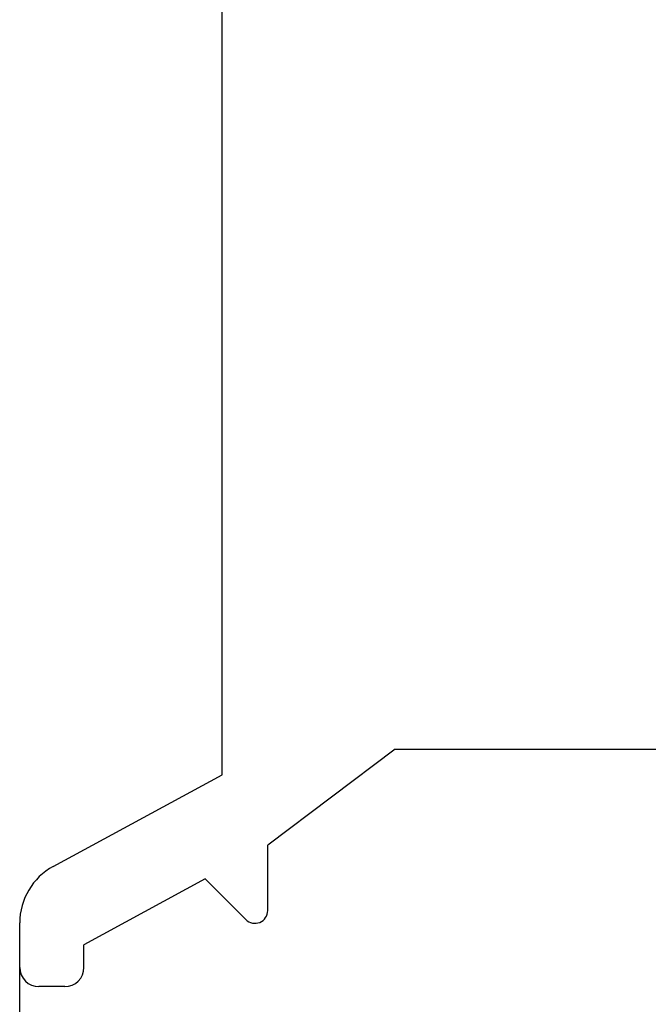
# Model space of a CAD drawing. Header units: inches. Extents: x 3728 to 5725, y -2497 to -825.
# Tile 7 of 256: x 5580 to 5590, y -2405 to -2389. Entities that reach past the tile are written whole.
import ezdxf

# ---------------------------------------------------------------- set-up
doc = ezdxf.new("R2010")
doc.units = ezdxf.units.IN
doc.header["$MEASUREMENT"] = 0
doc.layers.get('0').update_dxf_attribs({"lineweight": 30})

msp = doc.modelspace()

# ---------------------------------------------------------------- linework, layer by layer
for p, q in [((5582.899, -2401.099), (5582.899, -2384.649)), ((5585.591, -2400.699), (5583.609, -2402.193)), ((5585.591, -2400.699), (5591.499, -2400.699)), ((5580.272, -2402.526), (5582.899, -2401.099)), ((5583.609, -2403.213), (5583.609, -2402.193)), ((5582.635, -2402.722), (5580.749, -2403.746)), ((5583.267, -2403.354), (5582.635, -2402.722)), ((5579.749, -2411.649), (5579.749, -2403.405)), ((5580.749, -2404.099), (5580.749, -2403.746)), ((5580.449, -2404.399), (5580.049, -2404.399))]:
    msp.add_line(p, q)
for centre, radius, start, end in [((5580.749, -2403.405), 1, 118.5, 180), ((5583.409, -2403.213), 0.2, 225, 0), ((5580.049, -2404.099), 0.3, 180, 270), ((5580.449, -2404.099), 0.3, 270, 0)]:
    msp.add_arc(centre, radius, start, end)

doc.saveas('drawing.dxf')
